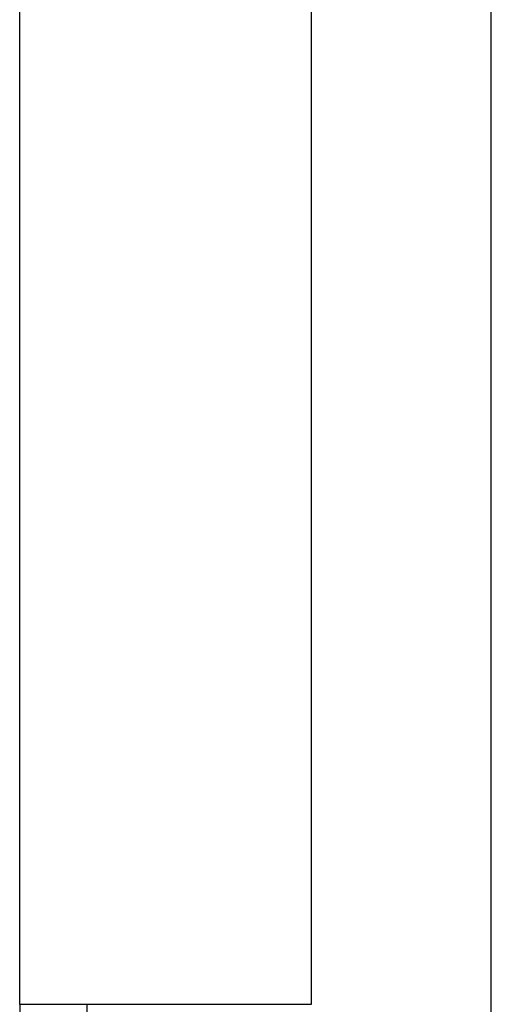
# Model space of a CAD drawing. Header units: inches. Extents: x 0 to 160, y -11 to 104.
# Tile 30 of 121: x 26.178 to 26.733, y 56.413 to 57.571. Entities that reach past the tile are written whole.
import ezdxf

# ---------------------------------------------------------------- set-up
doc = ezdxf.new("R2010")
doc.units = ezdxf.units.IN
doc.header["$LTSCALE"] = 9.614827
doc.header["$MEASUREMENT"] = 0
doc.layers.add('Visible Edges(ANSI)', color=7, linetype='Continuous', lineweight=25)

msp = doc.modelspace()

# ---------------------------------------------------------------- linework, layer by layer
at = {"layer": 'Visible Edges(ANSI)'}
for p, q in [((26.733, 56.2529), (26.733, 86.5555)), ((26.1785, 56.4127), (26.1785, 57.8588)), ((26.5212, 57.8588), (26.5212, 56.4127)), ((26.5212, 56.4127), (26.1785, 56.4127)), ((26.1785, 56.4127), (26.1785, 56.3855)), ((26.258, 56.396), (26.258, 56.4127))]:
    msp.add_line(p, q, dxfattribs=at)

doc.saveas('drawing.dxf')
